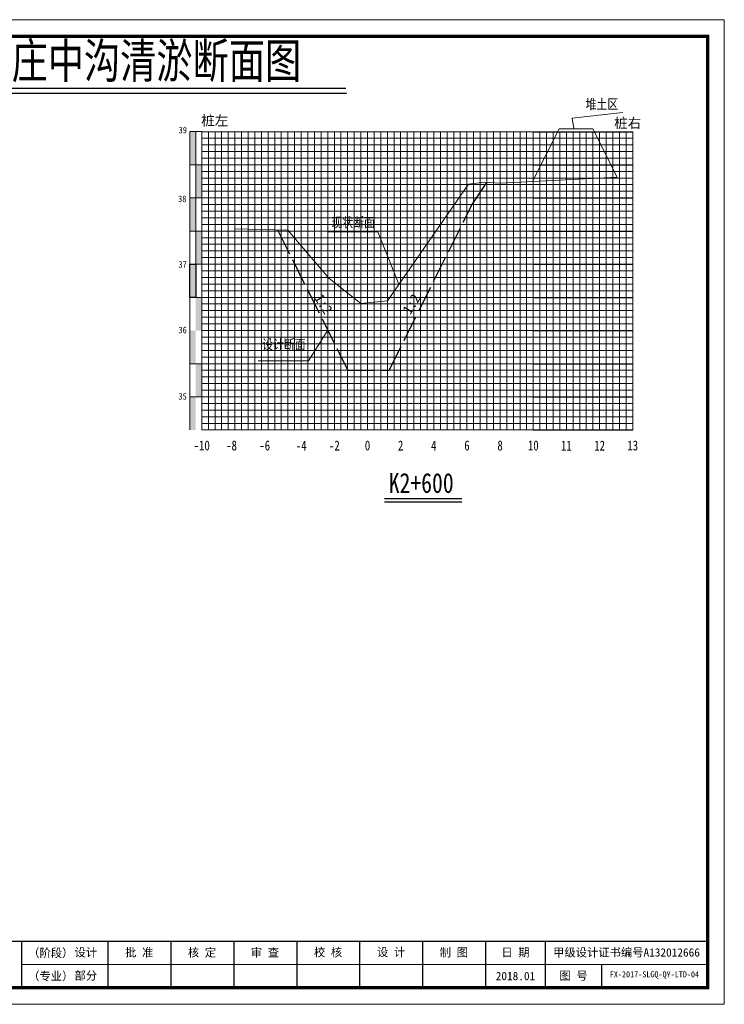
# Model space of a CAD drawing. Header units: millimetres. Extents: x -1851 to 142262423, y -629789 to 22327943.
# Tile 34 of 69: x 37028 to 37241, y 3721 to 4018. Entities that reach past the tile are written whole.
import ezdxf
from ezdxf.enums import TextEntityAlignment as Align

# ---------------------------------------------------------------- set-up
doc = ezdxf.new("R2010")
doc.units = ezdxf.units.MM
doc.linetypes.add('4415', pattern=[5, 4, -1])
for name, color, linetype, lineweight in [('0.13文字', 3, 'Continuous', 13), ('2', 61, 'Continuous', 30), ('3', 8, 'Continuous', 5), ('dmx', 7, 'Continuous', 15)]:
    doc.layers.add(name, color=color, linetype=linetype, lineweight=lineweight)
doc.layers.add('DIMTEX', color=7, linetype='Continuous')
doc.layers.add('断面', color=7, linetype='Continuous')
doc.styles.add('LYJFS', font='times.ttf', dxfattribs={"width": 0.7})
doc.styles.add('STYLE2', font='txt', dxfattribs={"width": 0.8})
doc.styles.add('仿宋', font='FangSong_GB2312.ttf')
doc.styles.add('仿宋体', font='FangSong_GB2312.ttf', dxfattribs={"width": 0.8})
doc.styles.add('宋体', font='txt', dxfattribs={"height": 3.5})
doc.styles.add('等线体', font='simhei.ttf')

# ---------------------------------------------------------------- blocks, each defined once
blk = doc.blocks.new('tk')
at = {"lineweight": 0}
for p, q in [((6838.6, 1139.23), (7258.6, 1139.23)), ((7258.6, 1139.23), (7258.6, 842.23)), ((7253.6, 854.23), (7046.6, 854.23)), ((7258.6, 842.23), (6838.6, 842.23))]:
    blk.add_line(p, q, dxfattribs=at)
for p, q in [((7046.6, 861.23), (7046.6, 847.23)), ((7072.6, 861.23), (7072.6, 847.23)), ((7091.6, 861.23), (7091.6, 847.23)), ((7110.6, 861.23), (7110.6, 847.23)), ((7129.6, 861.23), (7129.6, 847.23)), ((7148.6, 861.23), (7148.6, 847.23)), ((7167.6, 861.23), (7167.6, 847.23)), ((7186.6, 861.23), (7186.6, 847.23)), ((7204.6, 861.23), (7204.6, 847.23)), ((7221.6, 854.23), (7221.6, 847.23))]:
    blk.add_line(p, q)
at = {"lineweight": 0, "const_width": 1}
blk.add_lwpolyline([(6863.6, 1134.23), (7253.6, 1134.23), (7253.6, 847.23), (6863.6, 847.23)], close=True, dxfattribs=at)
at = {"lineweight": 0, "const_width": 0.4}
blk.add_lwpolyline([(7253.6, 861.23), (6863.6, 861.23)], dxfattribs=at)
at = {"style": 'LYJFS'}
for s, p in [('（阶段）', (7055.43, 857.73)), ('（专业）', (7055.43, 850.73))]:
    blk.add_text(s, height=2.5, dxfattribs=at).set_placement(p, align=Align.MIDDLE_CENTER)
at = {"style": '仿宋'}
blk.add_text('2018.01', height=2.5, dxfattribs=at).set_placement((7195.6, 850.73), align=Align.MIDDLE)
at = {"char_height": 2.5, "attachment_point": 5, "style": '宋体'}
for s, insert in [('设计', (7066, 857.73)), ('批 准', (7082.1, 857.73)), ('核 定', (7101.04, 857.7)), ('审 查', (7120.03, 857.7)), ('校 核', (7139.06, 857.77)), ('设 计', (7158.07, 857.82)), ('制 图', (7177.01, 857.71)), ('日 期', (7195.6, 857.73)), ('甲级设计证书编号A132012666', (7229.1, 857.73)), ('部分', (7066, 850.73)), ('图 号', (7213.1, 850.73))]:
    blk.add_mtext(s, dxfattribs=dict(at, insert=insert))

msp = doc.modelspace()

# ---------------------------------------------------------------- hatches: boundary and pattern name
at = {"linetype": 'Continuous'}
for points in [[(37079.65, 3984.33), (37081.45, 3984.33), (37081.45, 3974.33), (37079.65, 3974.33)], [(37081.45, 3974.33), (37083.25, 3974.33), (37083.25, 3964.33), (37081.45, 3964.33)], [(37079.65, 3964.33), (37081.45, 3964.33), (37081.45, 3954.33), (37079.65, 3954.33)], [(37081.45, 3954.33), (37083.25, 3954.33), (37083.25, 3944.33), (37081.45, 3944.33)], [(37079.65, 3944.33), (37081.45, 3944.33), (37081.45, 3934.33), (37079.65, 3934.33)], [(37081.45, 3934.33), (37083.25, 3934.33), (37083.25, 3924.33), (37081.45, 3924.33)], [(37079.65, 3924.33), (37081.45, 3924.33), (37081.45, 3914.33), (37079.65, 3914.33)], [(37081.46, 3914.35), (37083.26, 3914.35), (37083.26, 3904.35), (37081.46, 3904.35)], [(37079.65, 3904.32), (37081.45, 3904.32), (37081.45, 3894.32), (37079.65, 3894.32)]]:
    msp.add_hatch(color=7, dxfattribs=at).paths.add_polyline_path(points)

# ---------------------------------------------------------------- linework, layer by layer
at = {"linetype": 'Continuous', "lineweight": 20, "flags": 128}
for points in [[(37195.51, 3985.27), (37195.03, 3988.36), (37210.23, 3990.14)], [(37142.73, 3938.33), (37136.39, 3954.1), (37121.24, 3954.07)], [(37121.25, 3924.4), (37115.41, 3915.17), (37100.26, 3915.14)]]:
    msp.add_lwpolyline(points, dxfattribs=at)
at = {"color": 1, "linetype": '4415', "lineweight": 30, "ltscale": 2}
msp.add_lwpolyline([(37106.12, 3954.66), (37127.29, 3912.33), (37139.79, 3912.33), (37164.79, 3962.33), (37169.25, 3969.02)], dxfattribs=at)
at = {"linetype": 'Continuous', "flags": 128}
msp.add_lwpolyline([(37079.65, 3944.33), (37081.45, 3944.33), (37081.45, 3934.33), (37079.65, 3934.33)], close=True, dxfattribs=at)
at = {"layer": '2', "color": 7, "lineweight": 15}
for points in [[(37083.25, 3984.26), (37183.25, 3984.26)], [(37093.25, 3984.33), (37093.25, 3894.33)], [(37103.25, 3984.33), (37103.25, 3894.33)], [(37113.25, 3984.33), (37113.25, 3894.33)], [(37123.25, 3984.33), (37123.25, 3894.33)], [(37143.25, 3984.33), (37143.25, 3894.33)], [(37153.25, 3984.33), (37153.25, 3894.33)], [(37163.25, 3984.33), (37163.25, 3894.33)], [(37173.25, 3984.33), (37173.25, 3894.33)], [(37183.25, 3984.33), (37183.25, 3894.33)], [(37193.25, 3984.33), (37193.25, 3894.33)], [(37203.25, 3984.33), (37203.25, 3894.33)], [(37213.25, 3984.33), (37213.25, 3894.33)], [(37083.25, 3974.33), (37183.25, 3974.33)], [(37083.25, 3964.33), (37183.25, 3964.33)], [(37083.25, 3954.33), (37183.25, 3954.33)], [(37083.25, 3944.33), (37183.25, 3944.33)], [(37083.25, 3924.33), (37183.25, 3924.33)], [(37083.25, 3894.33), (37183.25, 3894.33)]]:
    msp.add_lwpolyline(points, dxfattribs=at)
at = {"layer": '2', "color": 3, "lineweight": 15}
msp.add_lwpolyline([(37133.25, 3984.33), (37133.25, 3894.33)], dxfattribs=at)
at = {"layer": '2', "color": 7, "lineweight": 15, "flags": 128}
msp.add_lwpolyline([(37083.25, 3934.33), (37183.25, 3934.33)], dxfattribs=at)
at = {"layer": '2', "color": 0, "lineweight": 15}
for points in [[(37083.25, 3914.33), (37183.25, 3914.33)], [(37083.25, 3904.33), (37183.25, 3904.33)]]:
    msp.add_lwpolyline(points, dxfattribs=at)
at = {"layer": '3', "lineweight": 5}
for p, q in [((37183.25, 3982.33), (37203.25, 3982.33)), ((37183.25, 3980.33), (37203.25, 3980.33)), ((37203.25, 3982.33), (37213.25, 3982.33)), ((37203.25, 3980.33), (37213.25, 3980.33)), ((37183.25, 3978.33), (37203.25, 3978.33)), ((37203.25, 3978.33), (37213.25, 3978.33)), ((37183.25, 3976.33), (37203.25, 3976.33)), ((37203.25, 3976.33), (37213.25, 3976.33)), ((37183.25, 3972.33), (37203.25, 3972.33)), ((37203.25, 3972.33), (37213.25, 3972.33)), ((37183.25, 3970.33), (37203.25, 3970.33)), ((37183.25, 3968.33), (37203.25, 3968.33)), ((37203.25, 3970.33), (37213.25, 3970.33)), ((37203.25, 3968.33), (37213.25, 3968.33)), ((37183.25, 3966.33), (37203.25, 3966.33)), ((37203.25, 3966.33), (37213.25, 3966.33)), ((37183.25, 3962.33), (37203.25, 3962.33)), ((37203.25, 3962.33), (37213.25, 3962.33)), ((37183.25, 3960.33), (37203.25, 3960.33)), ((37203.25, 3960.33), (37213.25, 3960.33)), ((37183.25, 3958.33), (37203.25, 3958.33)), ((37183.25, 3956.33), (37203.25, 3956.33)), ((37203.25, 3958.33), (37213.25, 3958.33)), ((37203.25, 3956.33), (37213.25, 3956.33)), ((37183.25, 3952.33), (37203.25, 3952.33)), ((37183.25, 3950.33), (37203.25, 3950.33)), ((37203.25, 3952.33), (37213.25, 3952.33)), ((37203.25, 3950.33), (37213.25, 3950.33)), ((37183.25, 3948.33), (37203.25, 3948.33)), ((37203.25, 3948.33), (37213.25, 3948.33)), ((37183.25, 3946.33), (37203.25, 3946.33)), ((37203.25, 3946.33), (37213.25, 3946.33)), ((37183.25, 3942.33), (37203.25, 3942.33)), ((37203.25, 3942.33), (37213.25, 3942.33)), ((37183.25, 3940.33), (37203.25, 3940.33)), ((37183.25, 3938.33), (37203.25, 3938.33)), ((37203.25, 3940.33), (37213.25, 3940.33)), ((37203.25, 3938.33), (37213.25, 3938.33)), ((37183.25, 3936.33), (37203.25, 3936.33)), ((37203.25, 3936.33), (37213.25, 3936.33)), ((37183.25, 3932.33), (37203.25, 3932.33)), ((37203.25, 3932.33), (37213.25, 3932.33)), ((37183.25, 3930.33), (37203.25, 3930.33)), ((37203.25, 3930.33), (37213.25, 3930.33)), ((37183.25, 3928.33), (37203.25, 3928.33)), ((37203.25, 3928.33), (37213.25, 3928.33)), ((37183.25, 3926.33), (37203.25, 3926.33)), ((37203.25, 3926.33), (37213.25, 3926.33)), ((37183.25, 3922.33), (37203.25, 3922.33)), ((37203.25, 3922.33), (37213.25, 3922.33)), ((37183.25, 3920.33), (37203.25, 3920.33)), ((37183.25, 3918.33), (37203.25, 3918.33)), ((37203.25, 3920.33), (37213.25, 3920.33)), ((37203.25, 3918.33), (37213.25, 3918.33)), ((37183.25, 3916.33), (37203.25, 3916.33)), ((37203.25, 3916.33), (37213.25, 3916.33)), ((37183.25, 3912.33), (37203.25, 3912.33)), ((37203.25, 3912.33), (37213.25, 3912.33)), ((37183.25, 3910.33), (37203.25, 3910.33)), ((37203.25, 3910.33), (37213.25, 3910.33)), ((37183.25, 3908.33), (37203.25, 3908.33)), ((37183.25, 3906.33), (37203.25, 3906.33)), ((37203.25, 3908.33), (37213.25, 3908.33)), ((37203.25, 3906.33), (37213.25, 3906.33)), ((37183.25, 3902.33), (37203.25, 3902.33)), ((37183.25, 3900.33), (37203.25, 3900.33)), ((37203.25, 3902.33), (37213.25, 3902.33)), ((37203.25, 3900.33), (37213.25, 3900.33)), ((37183.25, 3898.33), (37203.25, 3898.33)), ((37203.25, 3898.33), (37213.25, 3898.33)), ((37183.25, 3896.33), (37203.25, 3896.33)), ((37203.25, 3896.33), (37213.25, 3896.33))]:
    msp.add_line(p, q, dxfattribs=at)
for points in [[(37085.25, 3984.33), (37085.25, 3894.33)], [(37087.25, 3984.33), (37087.25, 3894.33)], [(37089.25, 3984.33), (37089.25, 3894.33)], [(37091.25, 3984.33), (37091.25, 3894.33)], [(37095.25, 3984.33), (37095.25, 3894.33)], [(37097.25, 3984.33), (37097.25, 3894.33)], [(37099.25, 3984.33), (37099.25, 3894.33)], [(37101.25, 3984.33), (37101.25, 3894.33)], [(37105.25, 3984.33), (37105.25, 3894.33)], [(37107.25, 3984.33), (37107.25, 3894.33)], [(37109.25, 3984.33), (37109.25, 3894.33)], [(37111.25, 3984.33), (37111.25, 3894.33)], [(37115.25, 3984.33), (37115.25, 3894.33)], [(37117.25, 3984.33), (37117.25, 3894.33)], [(37119.25, 3984.33), (37119.25, 3894.33)], [(37121.25, 3984.33), (37121.25, 3894.33)], [(37125.25, 3984.33), (37125.25, 3894.33)], [(37127.25, 3984.33), (37127.25, 3894.33)], [(37129.25, 3984.33), (37129.25, 3894.33)], [(37131.25, 3984.33), (37131.25, 3894.33)], [(37135.25, 3984.33), (37135.25, 3894.33)], [(37137.25, 3984.33), (37137.25, 3894.33)], [(37139.25, 3984.33), (37139.25, 3894.33)], [(37141.25, 3984.33), (37141.25, 3894.33)], [(37145.25, 3984.33), (37145.25, 3894.33)], [(37147.25, 3984.33), (37147.25, 3894.33)], [(37149.25, 3984.33), (37149.25, 3894.33)], [(37151.25, 3984.33), (37151.25, 3894.33)], [(37155.25, 3984.33), (37155.25, 3894.33)], [(37157.25, 3984.33), (37157.25, 3894.33)], [(37159.25, 3984.33), (37159.25, 3894.33)], [(37161.25, 3984.33), (37161.25, 3894.33)], [(37165.25, 3984.33), (37165.25, 3894.33)], [(37167.25, 3984.33), (37167.25, 3894.33)], [(37169.25, 3984.33), (37169.25, 3894.33)], [(37171.25, 3984.33), (37171.25, 3894.33)], [(37175.25, 3984.33), (37175.25, 3894.33)], [(37177.25, 3984.33), (37177.25, 3894.33)], [(37179.25, 3984.33), (37179.25, 3894.33)], [(37181.25, 3984.33), (37181.25, 3894.33)], [(37185.25, 3984.33), (37185.25, 3894.33)], [(37187.25, 3984.33), (37187.25, 3894.33)], [(37189.25, 3984.33), (37189.25, 3894.33)], [(37191.25, 3984.33), (37191.25, 3894.33)], [(37195.25, 3984.33), (37195.25, 3894.33)], [(37197.25, 3984.33), (37197.25, 3894.33)], [(37199.25, 3984.33), (37199.25, 3894.33)], [(37201.25, 3984.33), (37201.25, 3894.33)], [(37205.25, 3984.33), (37205.25, 3894.33)], [(37207.25, 3984.33), (37207.25, 3894.33)], [(37209.25, 3984.33), (37209.25, 3894.33)], [(37211.25, 3984.33), (37211.25, 3894.33)], [(37083.25, 3982.33), (37183.25, 3982.33)], [(37083.25, 3980.33), (37183.25, 3980.33)], [(37083.25, 3978.33), (37183.25, 3978.33)], [(37083.25, 3976.33), (37183.25, 3976.33)], [(37083.25, 3972.33), (37183.25, 3972.33)], [(37083.25, 3970.33), (37183.25, 3970.33)], [(37083.25, 3968.33), (37183.25, 3968.33)], [(37083.25, 3966.33), (37183.25, 3966.33)], [(37083.25, 3962.33), (37183.25, 3962.33)], [(37083.25, 3960.33), (37183.25, 3960.33)], [(37083.25, 3958.33), (37183.25, 3958.33)], [(37083.25, 3956.33), (37183.25, 3956.33)], [(37083.25, 3952.33), (37183.25, 3952.33)], [(37083.25, 3950.33), (37183.25, 3950.33)], [(37083.25, 3948.33), (37183.25, 3948.33)], [(37083.25, 3946.33), (37183.25, 3946.33)], [(37083.25, 3942.33), (37183.25, 3942.33)], [(37083.25, 3940.33), (37183.25, 3940.33)], [(37083.25, 3938.33), (37183.25, 3938.33)], [(37083.25, 3936.33), (37183.25, 3936.33)], [(37083.25, 3932.33), (37183.25, 3932.33)], [(37083.25, 3930.33), (37183.25, 3930.33)], [(37083.25, 3928.33), (37183.25, 3928.33)], [(37083.25, 3926.33), (37183.25, 3926.33)], [(37083.25, 3922.33), (37183.25, 3922.33)], [(37083.25, 3920.33), (37183.25, 3920.33)], [(37083.25, 3918.33), (37183.25, 3918.33)], [(37083.25, 3916.33), (37183.25, 3916.33)], [(37083.25, 3912.33), (37183.25, 3912.33)], [(37083.25, 3910.33), (37183.25, 3910.33)], [(37083.25, 3908.33), (37183.25, 3908.33)], [(37083.25, 3906.33), (37183.25, 3906.33)], [(37083.25, 3902.33), (37183.25, 3902.33)], [(37083.25, 3900.33), (37183.25, 3900.33)], [(37083.25, 3898.33), (37183.25, 3898.33)], [(37083.25, 3896.33), (37183.25, 3896.33)]]:
    msp.add_lwpolyline(points, dxfattribs=at)
at = {"layer": '3', "color": 0, "lineweight": 5}
for points in [[(37079.65, 3914.33), (37183.25, 3914.33)], [(37079.65, 3904.33), (37183.25, 3904.33)]]:
    msp.add_lwpolyline(points, dxfattribs=at)
at = {"layer": 'DIMTEX', "color": 0, "linetype": 'Continuous'}
for p, q in [((37001.86, 3997.45), (37126.75, 3997.45)), ((37001.89, 3995.97), (37126.87, 3995.97)), ((37138.4, 3873.61), (37161.73, 3873.61)), ((37138.38, 3872.65), (37161.73, 3872.65))]:
    msp.add_line(p, q, dxfattribs=at)
at = {"layer": 'dmx', "linetype": 'Continuous', "lineweight": 15}
for p, q in [((37191.03, 3985.19), (37183.06, 3969.25)), ((37191.03, 3985.19), (37201.22, 3985.19)), ((37201.22, 3985.19), (37208.53, 3970.59)), ((37173.25, 3968.73), (37208.53, 3970.59))]:
    msp.add_line(p, q, dxfattribs=at)
at = {"layer": 'dmx', "linetype": 'Continuous', "lineweight": 15, "flags": 128}
for points in [[(37109.25, 3954.58), (37121.63, 3940.16), (37131.25, 3932.53), (37139.25, 3933.33), (37163.72, 3968.44)], [(37163.72, 3968.44), (37168.51, 3969.08), (37173.25, 3968.73)], [(37093.25, 3954.98), (37109.25, 3954.58)]]:
    msp.add_lwpolyline(points, dxfattribs=at)
at = {"layer": '断面'}
for p, q in [((37183.25, 3984.26), (37203.25, 3984.26)), ((37203.25, 3984.26), (37213.25, 3984.26)), ((37183.25, 3974.33), (37203.25, 3974.33)), ((37203.25, 3974.33), (37213.25, 3974.33)), ((37183.25, 3964.33), (37203.25, 3964.33)), ((37203.25, 3964.33), (37213.25, 3964.33)), ((37183.25, 3954.33), (37203.25, 3954.33)), ((37203.25, 3954.33), (37213.25, 3954.33)), ((37183.25, 3944.33), (37203.25, 3944.33)), ((37203.25, 3944.33), (37213.25, 3944.33)), ((37183.25, 3934.33), (37203.25, 3934.33)), ((37203.25, 3934.33), (37213.25, 3934.33)), ((37183.25, 3924.33), (37203.25, 3924.33)), ((37203.25, 3924.33), (37213.25, 3924.33)), ((37183.25, 3914.33), (37203.25, 3914.33)), ((37203.25, 3914.33), (37213.25, 3914.33)), ((37183.25, 3904.33), (37203.25, 3904.33)), ((37203.25, 3904.33), (37213.25, 3904.33)), ((37183.25, 3894.33), (37203.25, 3894.33)), ((37203.25, 3894.33), (37213.25, 3894.33))]:
    msp.add_line(p, q, dxfattribs=at)
at = {"layer": '断面', "color": 3, "lineweight": 15}
for points in [[(37083.25, 3984.33), (37079.65, 3984.33)], [(37079.65, 3984.33), (37079.65, 3894.33)], [(37081.45, 3984.33), (37081.45, 3934.33)], [(37083.25, 3984.33), (37083.25, 3894.33)], [(37083.25, 3974.33), (37079.65, 3974.33)], [(37083.25, 3964.33), (37079.65, 3964.33)], [(37083.25, 3954.33), (37079.65, 3954.33)], [(37083.25, 3944.33), (37079.65, 3944.33)], [(37079.65, 3934.33), (37083.25, 3934.33)]]:
    msp.add_lwpolyline(points, dxfattribs=at)
at = {"layer": '断面', "color": 7, "lineweight": 15}
msp.add_lwpolyline([(37083.25, 3934.33), (37183.25, 3934.33)], dxfattribs=at)

# ---------------------------------------------------------------- block references
at = {"layer": '断面'}
msp.add_blockref('tk', (29982.28, 2878.86), dxfattribs=at)

# ---------------------------------------------------------------- texts
at = {"style": '等线体'}
for s, p in [('桩左', (37083.08, 3986.16)), ('桩右', (37207.65, 3985.41))]:
    msp.add_text(s, height=3, dxfattribs=at).set_placement(p)
at = {"linetype": 'Continuous', "char_height": 3, "attachment_point": 1, "style": '仿宋体'}
for s, insert, width in [('堆土区', (37199.05, 3994.11), 18.8247), ('现状断面', (37122.38, 3958.45), 37.9325), ('设计断面', (37101.48, 3921.65), 37.9325)]:
    msp.add_mtext(s, dxfattribs=dict(at, insert=insert, width=width))
at = {"layer": '0.13文字', "linetype": 'Continuous', "lineweight": 13, "insert": (37203.88, 3731.04), "char_height": 1.8, "width": 55.5509, "attachment_point": 1, "style": 'LYJFS'}
msp.add_mtext('{\\fFangSong_GB2312|b0|i0|c134|p49;\\W1;\\C7;  FX-2017-SLGQ-QY-LTD-04  }', dxfattribs=at)
at = {"layer": 'DIMTEX', "color": 0, "linetype": 'Continuous', "style": 'STYLE2', "width": 0.8}
for s, height, p in [('李台庄中沟清淤断面图', 10.5, (37004.04, 4000.47)), ('K2+600', 6, (37139.65, 3875.34))]:
    msp.add_text(s, height=height, dxfattribs=at).set_placement(p)
at = {"layer": '断面', "color": 7, "style": '等线体', "width": 0.8}
for s, p in [('39', (37076.28, 3983.22)), ('38', (37076.12, 3962.46)), ('37', (37076.24, 3942.65)), ('36', (37076.24, 3922.89)), ('35', (37076.24, 3902.89))]:
    msp.add_text(s, height=2, dxfattribs=at).set_placement(p, align=Align.BOTTOM_LEFT)
at = {"layer": '断面', "color": 7, "style": '仿宋体'}
for rotation, p in [(58.015, (37146.52, 3932.33)), (301.985, (37119.99, 3932.33))]:
    msp.add_text('1:2', height=3, rotation=rotation, dxfattribs=at).set_placement(p, align=Align.MIDDLE)
at = {"layer": '断面', "color": 7, "style": '等线体', "width": 0.8}
for s, p in [('-10', (37083.24, 3889.63)), ('-8', (37092.24, 3889.63)), ('-6', (37102.24, 3889.63)), ('-4', (37113.25, 3889.63)), ('-2', (37123.25, 3889.63)), ('0', (37133.25, 3889.63)), ('2', (37143.25, 3889.63)), ('4', (37153.25, 3889.63)), ('6', (37163.25, 3889.63)), ('8', (37173.25, 3889.63)), ('10', (37183.25, 3889.63)), ('11', (37193.25, 3889.63)), ('12', (37203.25, 3889.63)), ('13', (37213.25, 3889.63))]:
    msp.add_text(s, height=3, dxfattribs=at).set_placement(p, align=Align.MIDDLE)

doc.saveas('drawing.dxf')
